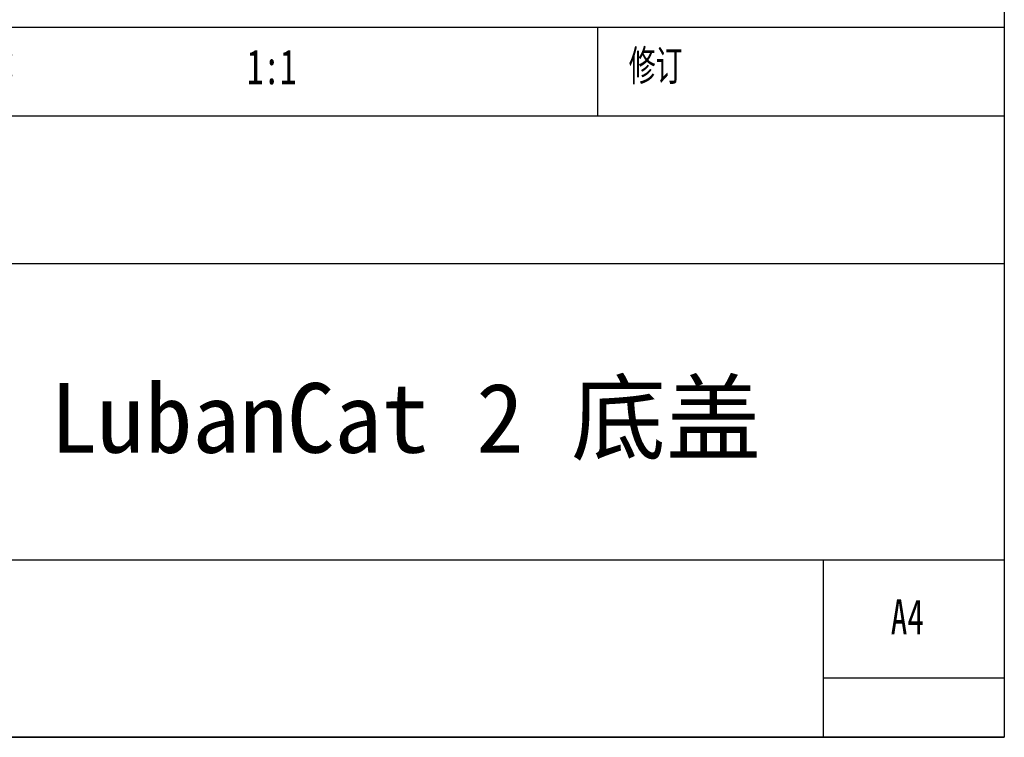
# Model space of a CAD drawing. Header units: millimetres. Extents: x 2 to 212, y 3 to 300.
# Tile 6 of 9: x 141 to 212, y 3 to 54. Entities that reach past the tile are written whole.
import ezdxf

# ---------------------------------------------------------------- set-up
doc = ezdxf.new("R2010")
doc.units = ezdxf.units.MM
doc.styles.add('SLDTEXTSTYLE0', font='TXT', dxfattribs={"width": 0.7, "bigfont": 'bigfont'})
doc.styles.add('SLDTEXTSTYLE1', font='TXT', dxfattribs={"width": 0.7})
doc.styles.add('标题7', font='simhei.ttf', dxfattribs={"height": 5})

msp = doc.modelspace()

# ---------------------------------------------------------------- linework, layer by layer
at = {"color": 7, "lineweight": -3}
for p, q in [((32.0169674, 53.5356146), (212.0169674, 53.5356146)), ((182.8169674, 47.1606146), (182.8169674, 53.5356146)), ((212.0169674, 47.1606146), (130.8169674, 47.1606146)), ((212.0169674, 36.5356146), (32.0169674, 36.5356146)), ((86.6169674, 15.2856146), (212.0169674, 15.2856146)), ((199.0169674, 2.5356146), (199.0169674, 15.2856146)), ((212.0169674, 6.7856146), (199.0169674, 6.7856146)), ((32.0169674, 2.5356146), (212.0169674, 2.5356146))]:
    msp.add_line(p, q, dxfattribs=at)
msp.add_lwpolyline([(2.0169674, 299.5356146), (212.0169674, 299.5356146), (212.0169674, 2.5356146), (2.0169674, 2.5356146)], close=True)

# ---------------------------------------------------------------- texts
at = {"color": 7, "lineweight": -3, "char_height": 2.5, "attachment_point": 1}
for s, insert, style in [('图纸比例：', (131.9283755, 51.9473697), 'SLDTEXTSTYLE0'), ('1:1', (157.5932743, 51.9473696), 'SLDTEXTSTYLE1'), ('修订', (185.0355772, 51.9473697), 'SLDTEXTSTYLE0'), ('工程图号', (132.3035493, 15.185809), 'SLDTEXTSTYLE0'), ('A4', (203.8573789, 12.4358087), 'SLDTEXTSTYLE1')]:
    msp.add_mtext(s, dxfattribs=dict(at, insert=insert, style=style))
at = {"lineweight": -3, "insert": (143.470146, 27.9752806), "char_height": 5, "attachment_point": 1, "style": '标题7'}
msp.add_mtext_dynamic_manual_height_columns('LubanCat 2 底盖', width=91.796834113, gutter_width=35, heights=[0], dxfattribs=at)

doc.saveas('drawing.dxf')
